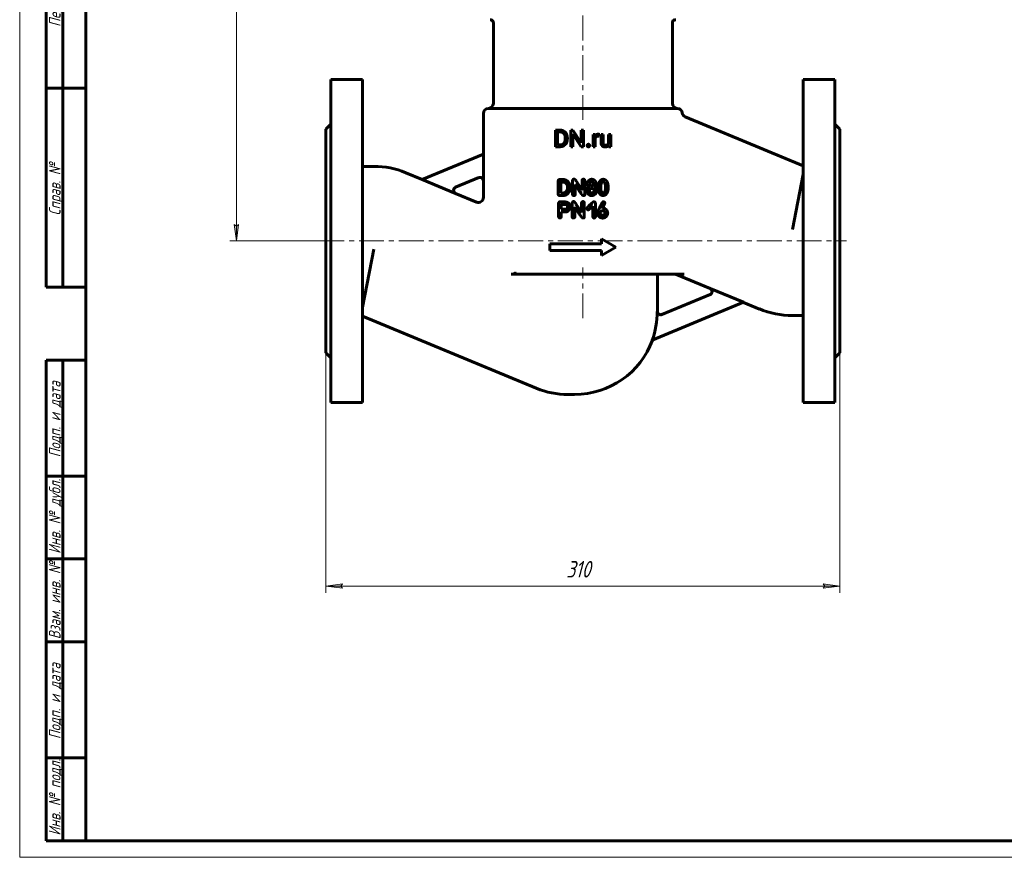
# Model space of a CAD drawing. Header units: millimetres. Extents: x 0 to 594, y 0 to 420.
# Tile 1 of 6: x 0 to 297, y 0 to 253. Entities that reach past the tile are written whole.
import ezdxf

# ---------------------------------------------------------------- set-up
doc = ezdxf.new("R2010")
doc.units = ezdxf.units.MM
for name, pattern in [('K5LT-1', [0]), ('K5LT_AXLED', [12, 7.5, -1.5, 1.5, -1.5]), ('K5LT_BASIC', [0]), ('K5LT_THIN', [0])]:
    doc.linetypes.add(name, pattern=pattern)
doc.layers.add('Системный слой', color=7, linetype='Continuous')
doc.layers.add('Системный слой (1)', color=7, linetype='Continuous', true_color=0x6c6c6c)
doc.styles.add('KDIMTEXTSTYLE', font='txt', dxfattribs={"width": 0.96, "oblique": 15, "height": 5})
doc.styles.add('KTEXTSTYLE', font='txt', dxfattribs={"width": 0.96, "height": 5})
doc.dimstyles.new('KDIMSTYLE (0.50)', dxfattribs={"dimtxt": 5, "dimasz": 1, "dimexe": 2, "dimexo": 0, "dimgap": 1, "dimtad": 1, "dimlfac": 2, "dimtxsty": 'KDIMTEXTSTYLE', "dimsah": 1, "dimcen": 0, "dimdle": 1, "dimadec": 0, "dimazin": 0, "dimtfac": 0.667, "dimtmove": 0, "dimatfit": 3, "dimfxl": 1, "dimtvp": 1, "dimtolj": 1, "dimtzin": 0, "dimarcsym": 0})

# ---------------------------------------------------------------- blocks, each defined once
blk = doc.blocks.new('U1')
at = {"layer": 'Системный слой (1)', "color": 143, "linetype": 'K5LT_BASIC', "lineweight": 60, "true_color": 0x33acca}
for p, q in [((208.24, 171.56), (197.81, 175.89)), ((223.12, 165.4), (218.31, 167.39))]:
    blk.add_line(p, q, dxfattribs=at)
blk = doc.blocks.new('U2')
at = {"layer": 'Системный слой (1)', "color": 143, "linetype": 'K5LT_BASIC', "lineweight": 60, "true_color": 0x33acca}
for p, q in [((116.44, 206.52), (121.43, 204.45)), ((131.5, 200.28), (137.8, 197.67))]:
    blk.add_line(p, q, dxfattribs=at)
blk = doc.blocks.new('U17')
at = {"layer": 'Системный слой (1)', "color": 143, "linetype": 'K5LT_BASIC', "lineweight": 60, "true_color": 0x33acca}
for p, q in [((139.87, 212.09), (139.87, 224.42)), ((139.87, 199.06), (139.87, 204.1))]:
    blk.add_line(p, q, dxfattribs=at)
blk = doc.blocks.new('D0')
at = {"layer": 'Системный слой (1)'}
for points in [[(96.87, 81.8), (97.37, 82.46), (92.37, 81.8), (97.37, 81.14)], [(242.37, 81.14), (247.37, 81.8), (242.37, 82.46), (242.87, 81.8)]]:
    blk.add_hatch(color=7, dxfattribs=at).paths.add_polyline_path(points)
at = {"layer": 'Системный слой (1)', "color": 7, "linetype": 'K5LT_THIN', "lineweight": 18, "true_color": 0xffffff}
for p, q in [((92.37, 152.17), (92.37, 79.8)), ((247.37, 152.17), (247.37, 79.8)), ((92.37, 81.8), (97.37, 82.46)), ((97.37, 81.14), (92.37, 81.8)), ((97.37, 82.46), (96.87, 81.8)), ((96.87, 81.8), (97.37, 81.14)), ((242.87, 81.8), (242.37, 82.46)), ((242.37, 82.46), (247.37, 81.8)), ((247.37, 81.8), (242.37, 81.14)), ((242.37, 81.14), (242.87, 81.8))]:
    blk.add_line(p, q, dxfattribs=at)
blk.add_wipeout([(164.86, 82.8), (164.86, 90.18), (174.48, 90.18), (174.48, 82.8)]).dxf.layer = 'Системный слой (1)'
blk.add_line((92.37, 81.8), (247.37, 81.8), dxfattribs=at)
at = {"layer": 'Системный слой (1)', "color": 7, "insert": (164.86, 89.39), "char_height": 5, "attachment_point": 1, "style": 'KTEXTSTYLE'}
blk.add_mtext('\\fArial|b0|c204|p34;\\H5.0;\\W1.000;\\Q15;\\fGOST Type AU|b0|i0|c204|p34;\\Q15;\\W0.960;310', dxfattribs=at)
blk = doc.blocks.new('KDIMARROW_01')
at = {"layer": 'Системный слой'}
blk.add_hatch(color=0, dxfattribs=at).paths.add_polyline_path([(-5, -0.66), (0, 0), (-5, 0.66), (-4.5, 0)])
at = {"layer": 'Системный слой', "color": 0, "linetype": 'K5LT_THIN', "lineweight": 18}
for p, q in [((-4.5, 0), (-5, 0.66)), ((-5, 0.66), (0, 0)), ((0, 0), (-5, -0.66)), ((-5, -0.66), (-4.5, 0))]:
    blk.add_line(p, q, dxfattribs=at)
at = {"layer": 'Системный слой (1)', "color": 0, "linetype": 'K5LT_THIN', "lineweight": 18}
blk.add_line((169.87, 185.92), (169.37, 185.92), dxfattribs=at)
blk = doc.blocks.new('D1')
at = {"layer": 'Системный слой (1)'}
for points in [[(66, 340.92), (65.35, 345.92), (64.69, 340.92), (65.35, 341.42)], [(65.35, 185.92), (66, 190.92), (65.35, 190.42), (64.69, 190.92)]]:
    blk.add_hatch(color=7, dxfattribs=at).paths.add_polyline_path(points)
at = {"layer": 'Системный слой (1)', "color": 7, "linetype": 'K5LT_THIN', "lineweight": 18, "true_color": 0xffffff}
for p, q in [((125.74, 345.92), (63.35, 345.92)), ((64.69, 340.92), (65.35, 345.92)), ((65.35, 345.92), (66, 340.92)), ((65.35, 341.42), (64.69, 340.92)), ((66, 340.92), (65.35, 341.42)), ((65.35, 185.92), (64.69, 190.92)), ((64.69, 190.92), (65.35, 190.42)), ((65.35, 190.42), (66, 190.92)), ((66, 190.92), (65.35, 185.92)), ((92.37, 185.92), (63.35, 185.92))]:
    blk.add_line(p, q, dxfattribs=at)
blk.add_wipeout([(64.35, 260.38), (56.96, 260.38), (56.96, 271.02), (64.35, 271.02)]).dxf.layer = 'Системный слой (1)'
blk.add_line((65.35, 345.92), (65.35, 185.92), dxfattribs=at)
at = {"layer": 'Системный слой (1)', "color": 7, "insert": (57.76, 260.38), "char_height": 5, "attachment_point": 1, "rotation": 90, "style": 'KTEXTSTYLE'}
blk.add_mtext('\\fArial|b0|c204|p34;\\H5.0;\\W1.000;\\Q15;\\fGOST Type AU|b0|i0|c204|p34;\\Q15;\\W0.960;320', dxfattribs=at)
blk = doc.blocks.new('U44')
at = {"color": 7, "linetype": 'K5LT_THIN', "lineweight": 18, "true_color": 0xffffff}
for p, q in [((0, 0), (0, 420)), ((594, 0), (0, 0))]:
    blk.add_line(p, q, dxfattribs=at)
at = {"color": 143, "linetype": 'K5LT_BASIC', "lineweight": 60, "true_color": 0x33acca}
for p, q in [((20, 5), (20, 415)), ((8, 172), (8, 292)), ((13, 172), (13, 292)), ((20, 232), (8, 232)), ((20, 172), (8, 172)), ((8, 5), (8, 150)), ((20, 150), (8, 150)), ((13, 5), (13, 150)), ((20, 115), (8, 115)), ((20, 90), (8, 90)), ((20, 65), (8, 65)), ((20, 30), (8, 30)), ((20, 5), (8, 5)), ((589, 5), (20, 5))]:
    blk.add_line(p, q, dxfattribs=at)
at = {"color": 7, "char_height": 3.5, "attachment_point": 1, "rotation": 90, "style": 'KTEXTSTYLE'}
for s, insert in [('\\fArial|b0|c204|p34;\\H5.0;\\W1.000;\\Q15;\\fGOST Type AU|b0|i0|c204|p34;\\Q15;\\W0.960;\\H3.50;Перв. примен.', (8.82, 250.52)), ('\\fArial|b0|c204|p34;\\H5.0;\\W1.000;\\Q15;\\fGOST Type AU|b0|i0|c204|p34;\\Q15;\\W0.960;\\H3.50;Справ. №', (8.82, 193.63)), ('\\fArial|b0|c204|p34;\\H5.0;\\W1.000;\\Q15;\\fGOST Type AU|b0|i0|c204|p34;\\Q15;\\W0.960;\\H3.50;Подп. и дата', (8.82, 120.66)), ('\\fArial|b0|c204|p34;\\H5.0;\\W1.000;\\Q15;\\fGOST Type AU|b0|i0|c204|p34;\\Q15;\\W0.960;\\H3.50;Инв. № дубл.', (8.82, 91.57)), ('\\fArial|b0|c204|p34;\\H5.0;\\W1.000;\\Q15;\\fGOST Type AU|b0|i0|c204|p34;\\Q15;\\W0.960;\\H3.50;Взам. инв. №', (8.82, 65.8)), ('\\fArial|b0|c204|p34;\\H5.0;\\W1.000;\\Q15;\\fGOST Type AU|b0|i0|c204|p34;\\Q15;\\W0.960;\\H3.50;Подп. и дата', (8.82, 35.66)), ('\\fArial|b0|c204|p34;\\H5.0;\\W1.000;\\Q15;\\fGOST Type AU|b0|i0|c204|p34;\\Q15;\\W0.960;\\H3.50;Инв. № подл.', (8.82, 6.57))]:
    blk.add_mtext(s, dxfattribs=dict(at, insert=insert))

msp = doc.modelspace()

# ---------------------------------------------------------------- linework, layer by layer
at = {"layer": 'Системный слой (1)', "color": 30, "linetype": 'K5LT_AXLED', "lineweight": 18, "true_color": 0xff8000}
for p, q in [((169.8705, 222.4233), (169.8705, 264.9733)), ((90.3705, 185.9233), (249.3705, 185.9233)), ((169.8705, 162.606), (169.8705, 177.9233))]:
    msp.add_line(p, q, dxfattribs=at)
at = {"layer": 'Системный слой (1)', "color": 143, "linetype": 'K5LT_BASIC', "lineweight": 60, "true_color": 0x33acca}
for p, q in [((142.8705, 227.4233), (142.8705, 251.6733)), ((196.8705, 227.4233), (196.8705, 251.6733)), ((93.8705, 234.6733), (103.3705, 234.6733)), ((93.8705, 234.6733), (93.8705, 137.1733)), ((103.3705, 234.6733), (103.3705, 137.1733)), ((245.8705, 234.6733), (236.3705, 234.6733)), ((236.3705, 234.6733), (236.3705, 137.1733)), ((245.8705, 234.6733), (245.8705, 137.1733)), ((141.3705, 225.9233), (198.3705, 225.9233)), ((236.3705, 208.6203), (200.7788, 223.3629)), ((92.3705, 219.6733), (93.8705, 221.1733)), ((247.3705, 219.6733), (245.8705, 221.1733)), ((92.3705, 219.6733), (92.3705, 152.1733)), ((161.5856, 219.3455), (162.9961, 219.3455)), ((161.5856, 214.3608), (161.5856, 219.3455)), ((162.2463, 214.8983), (162.2463, 218.8046)), ((162.2463, 218.8046), (162.9961, 218.8046)), ((164.5401, 216.7026), (164.5401, 217.0072)), ((165.194, 216.7026), (165.194, 217.0004)), ((166.2158, 214.3608), (166.2158, 219.3455)), ((166.2158, 219.3455), (166.8765, 219.3455)), ((166.8765, 219.3455), (169.3963, 215.4906)), ((166.8765, 218.2055), (169.386, 214.3608)), ((166.8765, 214.3608), (166.8765, 218.2055)), ((169.3963, 219.3455), (170.0502, 219.3455)), ((169.3963, 215.4906), (169.3963, 219.3455)), ((170.0502, 214.3608), (170.0502, 219.3455)), ((172.9991, 214.3608), (172.9991, 218.0651)), ((172.9991, 218.0651), (173.6153, 218.0651)), ((173.6153, 218.0651), (173.6278, 217.6416)), ((173.6324, 214.3608), (173.6324, 216.9924)), ((174.7862, 217.4968), (174.7896, 218.0857)), ((175.3666, 215.6755), (175.3666, 218.0651)), ((175.3666, 218.0651), (176, 218.0651)), ((176, 215.6686), (176, 218.0651)), ((177.6467, 218.0651), (178.2835, 218.0651)), ((177.6467, 215.3698), (177.6467, 218.0651)), ((178.2835, 214.3608), (178.2835, 218.0651)), ((247.3705, 219.6733), (247.3705, 152.1733)), ((161.5856, 214.3608), (162.9345, 214.3608)), ((162.2463, 214.8983), (162.9345, 214.8983)), ((166.2158, 214.3608), (166.8765, 214.3608)), ((169.386, 214.3608), (170.0502, 214.3608)), ((172.9991, 214.3608), (173.6324, 214.3608)), ((177.6644, 214.7273), (177.6776, 214.3608)), ((177.6776, 214.3608), (178.2835, 214.3608)), ((121.3634, 204.4269), (139.9081, 212.1084)), ((139.9081, 204.1179), (139.9081, 212.1084)), ((103.3705, 208.4233), (106.8732, 208.4233)), ((138.5242, 205.0408), (131.436, 202.1048)), ((233.0667, 189.4233), (236.3705, 206.0327)), ((121.3634, 204.4269), (131.4312, 200.2567)), ((162.4145, 200.032), (162.4145, 203.9862)), ((162.7877, 204.4347), (162.9075, 204.4416)), ((162.9075, 204.4416), (164.0476, 204.4416)), ((163.202, 200.4121), (163.2122, 203.6439)), ((163.2499, 203.6815), (163.9928, 203.6815)), ((165.2287, 201.9698), (165.2287, 202.1991)), ((166.7665, 199.9738), (166.7665, 204.1129)), ((167.5641, 199.9738), (167.5641, 202.9318)), ((167.5641, 202.9318), (167.6018, 202.9318)), ((169.6183, 201.2782), (169.6183, 204.0924)), ((170.4365, 199.8608), (170.4365, 204.1129)), ((171.5772, 202.2402), (171.5772, 202.2608)), ((172.5494, 203.7226), (172.5871, 203.7226)), ((173.5423, 202.2026), (173.5423, 202.2231)), ((175.2598, 201.9972), (175.2769, 202.384)), ((177.533, 202.0896), (177.533, 202.1067)), ((162.8493, 199.6315), (163.8969, 199.6315)), ((163.202, 200.4121), (163.2396, 200.3915)), ((163.2396, 200.3915), (163.9928, 200.3915)), ((169.5806, 201.2782), (169.6183, 201.2782)), ((170.0017, 199.6383), (170.1318, 199.6383)), ((172.5118, 200.4052), (172.6076, 200.4052)), ((172.5118, 199.6178), (172.5871, 199.6178)), ((174.0318, 201.042), (174.0318, 201.0591)), ((175.924, 200.4429), (176.0917, 200.4429)), ((162.5194, 197.2811), (162.5365, 193.5734)), ((162.9542, 197.7262), (163.9813, 197.7262)), ((163.3719, 196.9388), (164.7413, 196.9388)), ((166.6342, 193.2071), (166.6342, 197.3462)), ((167.4319, 193.2071), (167.4319, 196.1651)), ((167.4319, 196.1651), (167.4695, 196.1651)), ((169.486, 194.5115), (169.486, 197.3256)), ((170.3042, 193.0941), (170.3042, 197.3462)), ((172.8074, 196.4321), (172.8827, 196.4321)), ((172.8827, 193.3406), (172.8827, 196.4321)), ((173.6873, 193.303), (173.6873, 197.1819)), ((163.3548, 195.5112), (163.3924, 195.4735)), ((163.3548, 193.3269), (163.3548, 194.6929)), ((163.3548, 194.6929), (164.9502, 194.6929)), ((163.3924, 195.4735), (164.4366, 195.4735)), ((169.4483, 194.5115), (169.486, 194.5115)), ((171.4585, 195.3058), (171.5133, 195.3058)), ((175.1275, 194.2718), (175.1275, 194.3814)), ((175.8225, 195.8467), (175.8225, 195.8638)), ((175.8225, 195.8467), (175.8396, 195.8467)), ((175.8602, 195.0387), (175.9731, 195.0387)), ((176.5346, 194.2342), (176.5346, 194.3437)), ((169.8694, 192.8716), (169.9995, 192.8716)), ((159.8705, 185.0456), (175.5404, 185.0456)), ((159.8705, 183.0456), (159.8705, 185.0456)), ((175.5404, 186.5456), (179.8705, 184.0456)), ((175.5404, 185.0456), (175.5404, 186.5456)), ((106.8732, 183.4233), (103.3705, 165.814)), ((159.8705, 183.0456), (175.5404, 183.0456)), ((175.5404, 181.5456), (179.8705, 184.0456)), ((175.5404, 181.5456), (175.5404, 183.0456)), ((149.4815, 175.9233), (148.1985, 175.9233)), ((149.8212, 175.9233), (149.4815, 175.9233)), ((149.8212, 175.9233), (197.5496, 175.9233)), ((192.3705, 164.606), (192.3705, 175.4233)), ((197.5496, 175.9233), (200.4464, 175.9233)), ((193.7052, 163.6944), (208.305, 169.7419)), ((218.3776, 167.4197), (208.3099, 171.5899)), ((218.3776, 167.4197), (190.7859, 155.9908)), ((192.3205, 164.606), (192.3705, 164.606)), ((236.3705, 163.4233), (233.0667, 163.4233)), ((103.3705, 163.2264), (155.8007, 141.5091)), ((92.3705, 152.1733), (93.8705, 150.6733)), ((247.3705, 152.1733), (245.8705, 150.6733)), ((165.3678, 139.606), (167.3705, 139.606)), ((93.8705, 137.1733), (103.3705, 137.1733)), ((245.8705, 137.1733), (236.3705, 137.1733))]:
    msp.add_line(p, q, dxfattribs=at)
for centre, radius, start, end in [((141.8705, 251.6733), 1, 0, 90), ((197.8705, 251.6733), 1, 90, 180), ((141.3705, 224.4233), 1.5, 90, 180), ((141.3705, 227.4233), 1.5, 270, 0), ((198.3705, 227.4233), 1.5, 180, 270), ((198.3705, 224.4233), 1.5, 6.226223, 90), ((201.3528, 224.7487), 1.5, 186.226223, 247.5), ((106.8732, 183.4233), 25, 67.5, 90), ((138.8705, 204.1019), 1, 0, 112.5), ((131.8813, 201.2068), 1, 112.5, 247.5), ((138.3705, 199.0601), 1.5, 247.5, 0), ((565.4916, 278.1182), 428.3786, 193.732833, 193.801686), ((192.8705, 175.4233), 0.5, 90, 180), ((197.6179, 175.4233), 0.5, 67.5, 90), ((207.8597, 170.6398), 1, 292.5, 67.5), ((167.3705, 164.606), 24.9499, 339.799906, 0), ((193.37, 164.638), 1, 181.829678, 292.5), ((233.0667, 189.4233), 26, 247.5, 270), ((167.3705, 164.606), 25, 270, 339.905676), ((165.3678, 164.606), 25, 247.5, 270)]:
    msp.add_arc(centre, radius, start, end, dxfattribs=at)
for points in [[(165.194, 217.0004), (165.194, 217.5413), (164.879, 218.4075), (164.2936, 219.0203), (163.4857, 219.3455), (162.9961, 219.3455)], [(164.5401, 217.0072), (164.5401, 217.4352), (164.3347, 218.1028), (163.9376, 218.565), (163.3658, 218.8046), (162.9961, 218.8046)], [(174.5089, 218.1336), (174.2076, 218.1336), (173.9902, 218.0052)], [(174.4781, 217.5242), (174.5671, 217.5242), (174.7074, 217.5139), (174.7862, 217.4968)], [(174.6664, 218.1182), (174.5773, 218.1336), (174.5089, 218.1336)], [(174.7896, 218.0857), (174.7554, 218.1028), (174.6664, 218.1182)], [(162.9345, 214.3608), (163.4548, 214.3608), (164.2868, 214.6861), (164.879, 215.2955), (165.194, 216.1616), (165.194, 216.7026)], [(162.9345, 214.8983), (163.4685, 214.8983), (164.1806, 215.3468), (164.5401, 216.1582), (164.5401, 216.7026)], [(171.2583, 214.9685), (171.1573, 214.8572), (171.1573, 214.6963)], [(171.1573, 214.6963), (171.1573, 214.5389), (171.2583, 214.4293)], [(171.551, 215.0798), (171.3593, 215.0798), (171.2583, 214.9685)], [(171.2583, 214.4293), (171.3593, 214.3197), (171.551, 214.3197)], [(171.8437, 214.9685), (171.7427, 215.0798), (171.551, 215.0798)], [(171.551, 214.3197), (171.7427, 214.3197), (171.8437, 214.4293)], [(171.9447, 214.6963), (171.9447, 214.8572), (171.8437, 214.9685)], [(171.8437, 214.4293), (171.9447, 214.5389), (171.9447, 214.6963)], [(175.3666, 215.6755), (175.3666, 215.3057), (175.454, 215.0421)], [(175.454, 215.0421), (175.5413, 214.7785), (175.7022, 214.6142)], [(175.7022, 214.6142), (175.8631, 214.4498), (176.0873, 214.3711)], [(176.0565, 215.2561), (176, 215.4187), (176, 215.6686)], [(176.4297, 214.8675), (176.3081, 214.9052), (176.113, 215.0935), (176.0565, 215.2561)], [(176.0873, 214.3711), (176.3115, 214.2923), (176.582, 214.2923)], [(176.6813, 214.8299), (176.5512, 214.8299), (176.4297, 214.8675)], [(176.582, 214.2923), (176.9791, 214.2923), (177.2564, 214.4207)], [(177.3215, 214.9856), (177.0853, 214.8299), (176.6813, 214.8299)], [(177.2564, 214.4207), (177.502, 214.5344), (177.6644, 214.7273)], [(177.6467, 215.3698), (177.541, 215.1304), (177.3215, 214.9856)], [(162.7877, 204.4347), (162.4761, 204.421), (162.4145, 203.9862)], [(163.2499, 203.6815), (163.2122, 203.6747), (163.2122, 203.6439)], [(164.2769, 203.6439), (164.0989, 203.6815), (163.9928, 203.6815)], [(165.8175, 203.2057), (165.102, 204.4416), (164.0476, 204.4416)], [(165.2287, 202.1991), (165.2287, 203.2639), (164.2769, 203.6439)], [(164.7323, 199.7855), (166.064, 200.4839), (166.064, 201.9698)], [(165.037, 201.0968), (165.2287, 201.446), (165.2287, 201.9698)], [(166.064, 201.9698), (166.064, 202.7229), (165.8175, 203.2057)], [(167.2218, 204.5854), (166.8486, 204.5854), (166.7665, 204.1129)], [(167.8894, 203.9006), (167.5641, 204.5854), (167.2218, 204.5854)], [(167.6018, 202.9318), (168.064, 202.1512), (169.1801, 200.5011)], [(169.5806, 201.2782), (168.6631, 202.7298), (167.8894, 203.9006)], [(170.0736, 204.5682), (169.6183, 204.5682), (169.6183, 204.0924)], [(170.4365, 204.1129), (170.4365, 204.5682), (170.0736, 204.5682)], [(171.5772, 202.2402), (171.0705, 201.6719), (171.0705, 201.1173)], [(171.6696, 204.1831), (171.2759, 203.8596), (171.2211, 203.1954)], [(171.2211, 203.1954), (171.2211, 202.651), (171.5772, 202.2608)], [(172.5323, 204.5272), (172.0633, 204.5066), (171.6696, 204.1831)], [(172.5494, 203.7226), (172.0085, 203.6576), (172.0085, 203.1783)], [(172.0085, 203.1783), (172.0633, 202.5963), (172.5871, 202.5963)], [(173.7682, 203.7021), (173.3026, 204.5272), (172.5323, 204.5272)], [(173.1143, 203.1954), (172.9945, 203.7226), (172.5871, 203.7226)], [(172.5871, 202.5963), (173.0561, 202.5963), (173.1143, 203.1954)], [(173.5423, 202.2231), (173.8983, 202.6921), (173.8983, 203.1406)], [(174.0318, 201.0591), (174.0318, 201.6753), (173.5423, 202.2026)], [(173.8983, 203.1406), (173.8983, 203.3495), (173.7682, 203.7021)], [(174.7754, 203.6028), (174.4655, 202.9934), (174.445, 202.1444)], [(174.445, 202.1444), (174.445, 201.4323), (174.647, 200.7407)], [(175.4447, 204.4005), (175.0852, 204.2122), (174.7754, 203.6028)], [(175.2598, 201.9972), (175.3351, 200.4429), (175.924, 200.4429)], [(175.9616, 203.7363), (175.3796, 203.7363), (175.2769, 202.384)], [(175.9445, 204.5306), (175.6295, 204.4758), (175.4447, 204.4005)], [(177.3482, 203.4214), (176.8518, 204.5306), (175.9445, 204.5306)], [(176.7011, 202.1067), (176.7011, 203.7363), (175.9616, 203.7363)], [(176.3485, 199.7034), (177.533, 200.1039), (177.533, 202.0896)], [(176.6635, 201.4597), (176.7011, 201.915), (176.7011, 202.1067)], [(177.533, 202.1067), (177.533, 202.7093), (177.3482, 203.4214)], [(162.4145, 200.032), (162.4316, 199.6828), (162.8493, 199.6315)], [(163.8969, 199.6315), (164.2016, 199.6315), (164.7323, 199.7855)], [(163.9928, 200.3915), (164.5816, 200.3915), (165.037, 201.0968)], [(166.7665, 199.9738), (166.7665, 199.6246), (167.1465, 199.6246)], [(167.1465, 199.6246), (167.5641, 199.6246), (167.5641, 199.9738)], [(169.1801, 200.5011), (169.7347, 199.6383), (170.0017, 199.6383)], [(170.1318, 199.6383), (170.4365, 199.6383), (170.4365, 199.8608)], [(171.0705, 201.1173), (171.0705, 200.8092), (171.2382, 200.4223)], [(171.2382, 200.4223), (171.7552, 199.6178), (172.5118, 199.6178)], [(171.875, 201.3056), (171.8579, 201.1378), (171.8579, 201.0968)], [(171.8579, 201.0968), (171.9606, 200.4052), (172.5118, 200.4052)], [(172.57, 201.8089), (172.0873, 201.8089), (171.875, 201.3056)], [(173.2444, 201.0591), (173.2444, 201.6959), (172.57, 201.8089)], [(172.5871, 199.6178), (172.8747, 199.6178), (173.1862, 199.7479)], [(172.6076, 200.4052), (173.1417, 200.4052), (173.2444, 201.0591)], [(173.1862, 199.7479), (174.0318, 200.2511), (174.0318, 201.042)], [(174.647, 200.7407), (175.0886, 199.6486), (175.9445, 199.6486)], [(175.9445, 199.6486), (176.1842, 199.6486), (176.3485, 199.7034)], [(176.0917, 200.4429), (176.4923, 200.4429), (176.6635, 201.4597)], [(162.9542, 197.7262), (162.6153, 197.7262), (162.5194, 197.2811)], [(163.3719, 196.9388), (163.3342, 196.932), (163.3342, 196.8977)], [(163.3342, 196.8977), (163.3548, 195.7577), (163.3548, 195.5112)], [(165.6777, 197.2024), (165.2617, 197.7365), (163.9813, 197.7262)], [(164.4366, 195.4735), (165.2549, 195.4735), (165.2549, 196.2541)], [(165.2549, 196.2541), (165.2549, 196.7094), (164.7413, 196.9388)], [(164.9502, 194.6929), (166.0526, 195.1722), (166.0526, 196.1582)], [(166.0526, 196.1582), (166.0936, 196.6683), (165.6777, 197.2024)], [(167.0895, 197.8186), (166.7163, 197.8186), (166.6342, 197.3462)], [(167.7571, 197.1339), (167.4319, 197.8186), (167.0895, 197.8186)], [(167.4695, 196.1651), (167.9317, 195.3845), (169.0478, 193.7343)], [(169.4483, 194.5115), (168.5308, 195.9631), (167.7571, 197.1339)], [(169.9413, 197.8015), (169.486, 197.8015), (169.486, 197.3256)], [(170.3042, 197.3462), (170.3042, 197.8015), (169.9413, 197.8015)], [(172.246, 196.9765), (171.1025, 195.9836), (171.1025, 195.6995)], [(171.5133, 195.3058), (171.6879, 195.3092), (172.8074, 196.4321)], [(173.184, 197.7433), (172.9546, 197.7433), (172.246, 196.9765)], [(173.6873, 197.1819), (173.5914, 197.7433), (173.184, 197.7433)], [(175.9355, 197.7228), (175.7814, 197.7228), (174.9221, 195.8638)], [(175.8225, 195.8638), (175.8225, 195.9083), (175.9355, 196.1479)], [(176.1032, 197.7605), (176.0553, 197.7605), (175.9355, 197.7228)], [(175.9355, 196.1479), (176.5175, 197.2503), (176.5175, 197.3667)], [(176.5175, 197.3667), (176.5175, 197.6851), (176.1032, 197.7605)], [(162.5365, 193.5734), (162.5365, 192.851), (162.9542, 192.851)], [(162.9542, 192.851), (163.3103, 192.851), (163.3548, 193.3269)], [(166.6342, 193.2071), (166.6342, 192.8579), (167.0142, 192.8579)], [(167.0142, 192.8579), (167.4319, 192.8579), (167.4319, 193.2071)], [(169.0478, 193.7343), (169.6024, 192.8716), (169.8694, 192.8716)], [(169.9995, 192.8716), (170.3042, 192.8716), (170.3042, 193.0941)], [(171.1025, 195.6995), (171.1949, 195.3058), (171.4585, 195.3058)], [(172.8827, 193.3406), (172.9444, 192.8339), (173.2765, 192.851)], [(173.2765, 192.851), (173.6462, 192.851), (173.6873, 193.303)], [(174.9221, 195.8638), (174.3024, 194.8265), (174.3024, 194.3095)], [(174.3024, 194.3095), (174.3024, 194.2205), (174.3949, 193.8371)], [(174.3949, 193.8371), (174.8913, 192.8442), (175.8225, 192.8442)], [(175.1652, 194.5902), (175.1275, 194.5149), (175.1275, 194.3814)], [(175.1275, 194.2718), (175.1275, 193.9295), (175.5794, 193.6898)], [(175.8602, 195.0387), (175.3363, 195.0387), (175.1652, 194.5902)], [(175.5794, 193.6898), (175.7814, 193.6522), (175.8396, 193.6522)], [(175.8225, 192.8442), (176.3018, 192.8442), (176.7229, 193.125)], [(177.2672, 194.8128), (176.8256, 195.8467), (175.8396, 195.8467)], [(175.8396, 193.6522), (176.3634, 193.6522), (176.5346, 194.2342)], [(176.5346, 194.3437), (176.5346, 194.8607), (175.9731, 195.0387)], [(176.7229, 193.125), (177.3597, 193.6214), (177.3597, 194.3643)], [(177.3597, 194.3643), (177.322, 194.6587), (177.2672, 194.8128)]]:
    msp.add_open_spline(points, degree=2, dxfattribs=at)
for points, degree, knots in [([(173.9902, 218.0052), (173.7728, 217.8768), (173.6301, 217.6454), (173.6278, 217.6416)], 2, [0, 0, 0, 1.96727517, 2, 2, 2]), ([(173.6324, 216.9924), (173.6979, 217.1485), (173.9234, 217.3873), (174.259, 217.5242), (174.4781, 217.5242)], 2, [0, 0, 0, 0.95729969, 1.97864985, 3, 3, 3]), ([(149.359, 176.4233), (149.3682, 176.3859), (149.3858, 176.3309), (149.4161, 176.2619), (149.4484, 176.1992), (149.4858, 176.1411), (149.5283, 176.0876), (149.5638, 176.0493), (149.6022, 176.0144), (149.6415, 175.9849), (149.679, 175.9621), (149.723, 175.9413), (149.7706, 175.9268), (149.8057, 175.9233), (149.8212, 175.9233)], 3, [0, 0, 0, 0, 2.20509377, 3.23002667, 4.19999965, 6.13918333, 7.12227284, 8.16074469, 9.24428952, 10.30789464, 11.30624582, 12.18485288, 13.72567641, 15, 15, 15, 15])]:
    msp.add_open_spline(points, degree=degree, knots=knots, dxfattribs=at)
at = {"layer": 'Системный слой (1)', "color": 7, "linetype": 'K5LT-1'}
for points, knots in [([(138.5242, 205.0408), (138.5409, 205.0477), (138.575, 205.0608), (138.6447, 205.0832), (138.6999, 205.096), (138.7565, 205.1058), (138.7984, 205.1117), (138.8787, 205.1181), (138.9445, 205.1173), (139.0306, 205.1105), (139.0786, 205.1034), (139.125, 205.0933), (139.1369, 205.0906), (139.1598, 205.0851), (139.205, 205.0727), (139.2731, 205.0495), (139.3616, 205.0105), (139.4516, 204.959), (139.5373, 204.8968), (139.6129, 204.8292), (139.6743, 204.762), (139.7158, 204.7078), (139.7536, 204.6528), (139.7866, 204.5975), (139.8194, 204.5309), (139.8437, 204.4725), (139.8643, 204.4127), (139.8801, 204.3549), (139.8923, 204.2977), (139.9043, 204.2201), (139.9081, 204.1592), (139.9081, 204.1179)], [0, 0, 0, 0, 0.44582458, 0.89164915, 1.7832983, 1.83101313, 2.29775523, 2.81528117, 3.79954922, 3.90202799, 4.92747026, 4.98127784, 5.06319579, 5.22703168, 5.55470347, 6.21004704, 6.98265836, 7.91523754, 8.74062956, 9.56602159, 10.38981461, 10.96200727, 11.23394947, 12.01984123, 12.53413592, 13.04843061, 13.5627253, 14.08056279, 14.51110981, 14.99121675, 16, 16, 16, 16]), ([(131.436, 202.1048), (131.4206, 202.0984), (131.3899, 202.0848), (131.3434, 202.0613), (131.2972, 202.0349), (131.2362, 201.9954), (131.1674, 201.9426), (131.0957, 201.8748), (131.0396, 201.811), (130.9957, 201.7524), (130.9594, 201.6967), (130.9272, 201.6395), (130.8985, 201.5793), (130.875, 201.5206), (130.853, 201.4537), (130.8355, 201.384), (130.8199, 201.2916), (130.8139, 201.206), (130.8159, 201.1223), (130.8232, 201.0391), (130.8357, 200.9705), (130.8515, 200.9099), (130.8653, 200.8631), (130.8908, 200.7929), (130.9254, 200.7197), (130.9648, 200.6509), (131.003, 200.5938), (131.0466, 200.5381), (131.0924, 200.4869), (131.1489, 200.432), (131.215, 200.3779), (131.2868, 200.3295), (131.3459, 200.2962), (131.3934, 200.273), (131.4186, 200.2619), (131.4312, 200.2567)], [0, 0, 0, 0, 0.40639139, 0.81278278, 1.25356208, 1.69434137, 2.56785316, 3.34874286, 4.07738871, 4.61918067, 5.11784686, 5.68358585, 6.20524686, 6.72690786, 7.21282802, 7.90617238, 8.46275095, 9.4741277, 9.97901653, 10.48390536, 11.49249599, 11.66086853, 11.99761362, 12.67110379, 13.46497599, 13.95144392, 14.58598573, 15.12389092, 15.66179612, 16.24514115, 17.02740201, 17.72484225, 18.33583389, 18.66791695, 19, 19, 19, 19]), ([(208.305, 169.7419), (208.3205, 169.7482), (208.3512, 169.7619), (208.3976, 169.7853), (208.4438, 169.8118), (208.5048, 169.8512), (208.5736, 169.9041), (208.6454, 169.9719), (208.7015, 170.0357), (208.7453, 170.0943), (208.7817, 170.15), (208.8139, 170.2072), (208.8425, 170.2673), (208.8661, 170.3261), (208.8881, 170.393), (208.9055, 170.4627), (208.9212, 170.555), (208.9272, 170.6407), (208.9252, 170.7244), (208.9179, 170.8075), (208.9053, 170.8762), (208.8895, 170.9368), (208.8758, 170.9836), (208.8502, 171.0538), (208.8157, 171.127), (208.7763, 171.1957), (208.7381, 171.2528), (208.6945, 171.3086), (208.6487, 171.3597), (208.5921, 171.4146), (208.526, 171.4687), (208.4543, 171.5172), (208.3952, 171.5505), (208.3476, 171.5737), (208.3225, 171.5847), (208.3099, 171.5899)], [0, 0, 0, 0, 0.40639139, 0.81278278, 1.25356208, 1.69434137, 2.56785316, 3.34874286, 4.07738871, 4.61918067, 5.11784686, 5.68358585, 6.20524686, 6.72690786, 7.21282802, 7.90617238, 8.46275095, 9.4741277, 9.97901653, 10.48390536, 11.49249599, 11.66086853, 11.99761362, 12.67110379, 13.46497599, 13.95144392, 14.58598573, 15.12389092, 15.66179612, 16.24514115, 17.02740201, 17.72484225, 18.33583389, 18.66791695, 19, 19, 19, 19]), ([(193.7052, 163.6944), (193.6884, 163.6875), (193.6543, 163.6744), (193.5845, 163.652), (193.5291, 163.6391), (193.4724, 163.6293), (193.4305, 163.6233), (193.3501, 163.6169), (193.2842, 163.6177), (193.198, 163.6245), (193.15, 163.6316), (193.1035, 163.6418), (193.0913, 163.6445), (193.068, 163.6502), (193.0217, 163.6629), (192.9517, 163.6868), (192.8776, 163.72), (192.8072, 163.7585), (192.7477, 163.7967), (192.6813, 163.8469), (192.6141, 163.9072), (192.5543, 163.9728), (192.5071, 164.0342), (192.4707, 164.0886), (192.4382, 164.1448), (192.4099, 164.2019), (192.3855, 164.2602), (192.3648, 164.3199), (192.3489, 164.3774), (192.3367, 164.4344), (192.3249, 164.5092), (192.3209, 164.5674), (192.3205, 164.606)], [0, 0, 0, 0, 0.44904534, 0.89809068, 1.79618137, 1.84383666, 2.31374993, 2.83432101, 3.82480536, 3.92787795, 4.95996094, 5.01402134, 5.09815386, 5.2664189, 5.60294899, 6.27600916, 7.08152554, 7.59556759, 8.24638999, 8.81608014, 9.63930669, 10.46132013, 10.99442784, 11.5403538, 12.06709313, 12.5890441, 13.10435975, 13.61967541, 14.13856943, 14.56967115, 15.05062141, 16, 16, 16, 16])]:
    msp.add_open_spline(points, degree=3, knots=knots, dxfattribs=at)

# ---------------------------------------------------------------- block references
at = {"layer": 'Системный слой (1)'}
for name in ['U17', 'U2', 'U1']:
    msp.add_blockref(name, (0, 0), dxfattribs=at)

# ---------------------------------------------------------------- next in the draw order: dimensions: what is measured, and where the dimension line sits
at = {"layer": 'Системный слой (1)', "color": 7}
dim = msp.add_linear_dim(base=(65.3451, 345.9233), p1=(92.3705, 185.9233), p2=(125.7378, 345.9233), angle=90, dimstyle='KDIMSTYLE (0.50)', override={"dimexo": 0, "dimpost": '\\fGOST Type AU|b0|c204|p34;\\H5.0;\\W0.960;\\Q15;<>', "dimblk1": 'KDIMARROW_01', "dimblk2": 'KDIMARROW_01', "dimse1": 0, "dimse2": 0, "dimclrt": 7, "dimtol": 1, "dimtp": 0, "dimtm": 0, "dimtdec": 5, "dimtolj": 1}, dxfattribs=at)
dim.commit()
dim.dimension.update_dxf_attribs({"geometry": 'D1', "text_midpoint": (65.3451, 265.9233), "dimtype": 160})
dim = msp.add_linear_dim(base=(92.3705, 81.801), p1=(247.3705, 152.1733), p2=(92.3705, 152.1733), dimstyle='KDIMSTYLE (0.50)', override={"dimexo": 0, "dimpost": '\\fGOST Type AU|b0|c204|p34;\\H5.0;\\W0.960;\\Q15;<>', "dimblk1": 'KDIMARROW_01', "dimblk2": 'KDIMARROW_01', "dimse1": 0, "dimse2": 0, "dimclrt": 7, "dimtol": 1, "dimtp": 0, "dimtm": 0, "dimtdec": 5, "dimtolj": 1}, dxfattribs=at)
dim.commit()
dim.dimension.update_dxf_attribs({"geometry": 'D0', "text_midpoint": (169.8705, 81.801), "dimtype": 160})

# ---------------------------------------------------------------- next in the draw order: block references
msp.add_blockref('U44', (0, 0))

doc.saveas('drawing.dxf')
